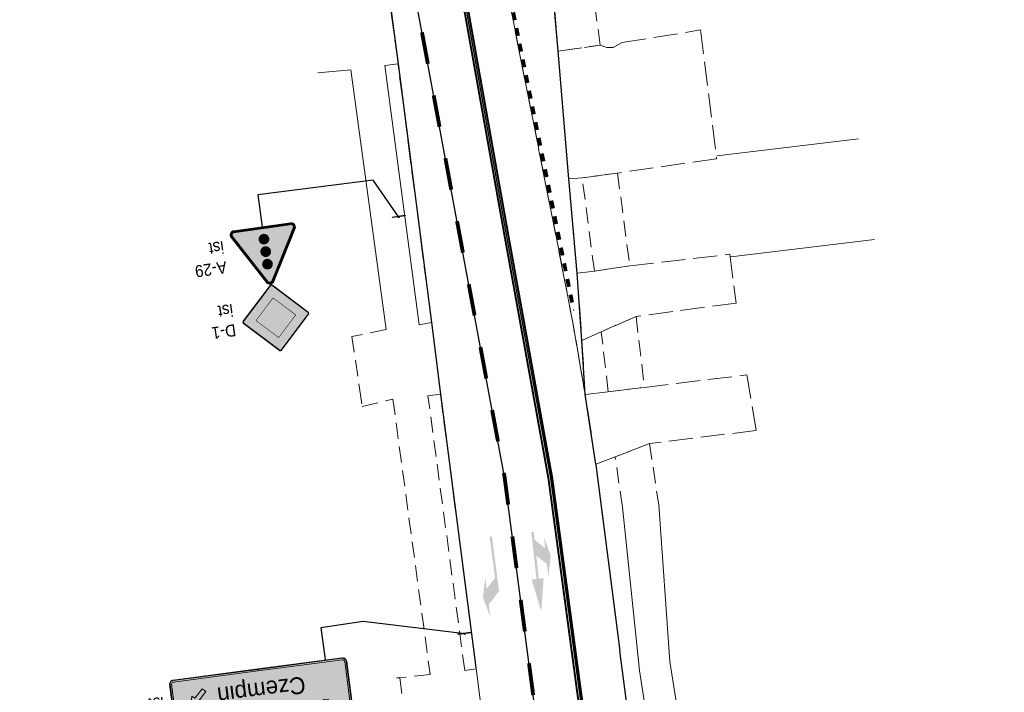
# Model space of a CAD drawing. Header units: metres. Extents: x 6420893 to 6543334, y 5684236 to 5790819.
# Tile 13 of 24: x 6421268 to 6421329, y 5790521 to 5790563. Entities that reach past the tile are written whole.
import ezdxf
from ezdxf.enums import TextEntityAlignment as Align

# ---------------------------------------------------------------- set-up
doc = ezdxf.new("R2010")
doc.units = ezdxf.units.M
for name, pattern in [('DASHDOTX2', [2, 1, -0.5, 0, -0.5]), ('DASHED2', [0.375, 0.25, -0.125]), ('PRZER2-1', [3, 2, -1]), ('PRZER3-1', [4, 3, -1])]:
    doc.linetypes.add(name, pattern=pattern)
for name, color, linetype, lineweight in [('DR WYKUPY', 96, 'DASHED2', 0), ('DR_proj_oś', 1, 'DASHDOTX2', 18), ('GSLINK', 7, 'Continuous', 18), ('GSLKRW', 7, 'Continuous', 25), ('GSSKOA', 7, 'PRZER3-1', 18), ('GSSKOD', 7, 'PRZER2-1', 18)]:
    doc.layers.add(name, color=color, linetype=linetype, lineweight=lineweight)
for name, color, linetype in [('gaPionowe', 7, 'Continuous'), ('gaPoziome', 7, 'Continuous'), ('zzz.gaHSDomyslna', 7, 'Continuous'), ('zzz.gaVSDodTekst', 7, 'Continuous'), ('zzz.gaVSDomyslna', 7, 'Continuous'), ('zzz.gaVSNazwa', 7, 'Continuous'), ('zzz.gaVSRamka', 7, 'Continuous'), ('zzz.gaVSStan', 7, 'Continuous'), ('zzz.gaVSWielkość', 7, 'Continuous')]:
    doc.layers.add(name, color=color, linetype=linetype)
doc.styles.add('arial', font='arial.ttf', dxfattribs={"width": 0.9, "height": 1.5})
doc.styles.add('GA-ATR-TEXT', font='arial.ttf', dxfattribs={"width": 0.9})
doc.styles.add('GA-SIGN-TEXT', font='GA_OZ_PION.ttf')
doc.styles.add('GA4-ATR-TEXT', font='arial.ttf', dxfattribs={"width": 0.9})
doc.styles.get("Standard").update_dxf_attribs({"font": 'arial.ttf'})
doc.dimstyles.new('GA-LEADER', dxfattribs={"dimtxt": 1, "dimasz": 1, "dimexe": 1, "dimexo": 1, "dimgap": 1, "dimtad": 1, "dimtxsty": 'Standard', "dimcen": 1, "dimadec": 0, "dimazin": 0, "dimtfac": 1, "dimtmove": 0, "dimatfit": 3, "dimfxl": 1, "dimarcsym": 0})

# ---------------------------------------------------------------- blocks, each defined once
blk = doc.blocks.new('A$C24377FCD')
at = {"layer": 'DR_proj_oś', "color": 7, "linetype": 'Continuous'}
for points in [[(3.82, 107.1), (-10.6, 27.78)], [(3.82, 107.1), (-10.6, 27.78)], [(3.82, 107.1), (3.82, 107.1)], [(3.82, 30.6), (3.82, 107.1)], [(3.82, 30.6), (3.82, 107.1)], [(18.25, 27.78), (3.82, 107.1)], [(18.25, 27.78), (3.82, 107.1)], [(4.97, 30.58), (4.97, 100.79)], [(8.03, 30.37), (8.03, 83.96)], [(-23.22, 19.4), (-72.68, 68.85)], [(-31.6, 6.77), (-72.68, 68.85)], [(-10.6, 27.78), (-72.68, 68.85)], [(-10.6, 27.78), (-72.68, 68.85)], [(-72.68, 68.85), (-31.6, 6.77)], [(11.09, 29.9), (11.09, 67.13)], [(18.25, 27.78), (80.33, 68.85)], [(80.33, 68.85), (18.25, 27.78)], [(30.87, 19.4), (80.33, 68.85)], [(39.25, 6.77), (80.33, 68.85)], [(39.25, 6.77), (80.33, 68.85)], [(-20.97, 21.47), (-59.89, 60.39)], [(28.62, 21.47), (67.54, 60.39)], [(-25.3, 17.14), (-64.22, 56.06)], [(32.95, 17.14), (71.87, 56.06)], [(-18.55, 23.38), (-47.1, 51.93)], [(14.15, 29.18), (14.15, 50.3)], [(26.2, 23.38), (54.75, 51.93)], [(-27.2, 14.72), (-55.75, 43.27)], [(-15.94, 25.1), (-34.31, 43.47)], [(23.59, 25.1), (41.96, 43.47)], [(34.85, 14.72), (63.4, 43.27)], [(-13.15, 26.63), (-21.52, 35)], [(17.21, 28.18), (17.21, 33.47)], [(20.8, 26.63), (29.17, 35)], [(-28.92, 12.11), (-47.29, 30.48)], [(-10.6, 27.78), (3.82, 30.6)], [(36.57, 12.11), (54.94, 30.48)], [(-7.65, 7.65), (3.82, 22.95)], [(-3.82, 7.65), (3.82, 22.95)], [(3.82, 22.95), (15.3, 7.65)], [(3.82, 22.95), (11.48, 7.65)], [(3.82, -7.65), (3.82, 22.95)], [(-30.46, 9.32), (-38.83, 17.69)], [(38.11, 9.32), (46.48, 17.69)], [(-31.6, 6.77), (-110.93, -7.65)], [(-31.6, 6.77), (-110.93, -7.65)], [(-32.01, 5.74), (-37.3, 5.74)], [(3.82, -7.65), (-7.65, 7.65)], [(3.82, -7.65), (-3.82, 7.65)], [(15.3, 7.65), (3.82, -7.65)], [(11.48, 7.65), (3.82, -7.65)], [(39.25, 6.77), (42.08, -7.65)], [(118.58, -7.65), (39.25, 6.77)], [(118.58, -7.65), (39.25, 6.77)], [(-33.01, 2.68), (-54.13, 2.68)], [(-26.78, -7.65), (-11.48, 3.82)], [(-26.78, -7.65), (-11.48, 0)], [(-11.48, 3.82), (3.82, -7.65)], [(-11.48, 0), (3.82, -7.65)], [(3.82, -7.65), (19.13, 3.82)], [(19.13, 0), (3.82, -7.65)], [(19.13, 3.82), (34.43, -7.65)], [(34.43, -7.65), (19.13, 0)], [(-34.19, -3.44), (-87.79, -3.44)], [(-33.73, -0.38), (-70.96, -0.38)], [(-110.93, -7.65), (-110.93, -7.65)], [(-34.43, -7.65), (-110.93, -7.65)], [(-110.93, -7.65), (-31.6, -22.07)], [(-34.43, -7.65), (-110.93, -7.65)], [(-110.93, -7.65), (-31.6, -22.07)], [(-34.41, -6.5), (-104.62, -6.5)], [(-31.6, -22.07), (-34.43, -7.65)], [(-11.48, -19.12), (-26.78, -7.65)], [(-11.48, -15.3), (-26.78, -7.65)], [(3.82, -7.65), (-26.78, -7.65)], [(3.82, -7.65), (-11.48, -19.12)], [(3.82, -7.65), (-11.48, -15.3)], [(-7.65, -22.95), (3.82, -7.65)], [(-3.82, -22.95), (3.82, -7.65)], [(19.13, -19.12), (3.82, -7.65)], [(3.82, -7.65), (15.3, -22.95)], [(3.82, -7.65), (11.48, -22.95)], [(3.82, -7.65), (3.82, -7.65)], [(3.82, -7.65), (3.82, -38.25)], [(3.82, -7.65), (3.82, -7.65)], [(3.82, -7.65), (3.82, -7.65)], [(3.82, -7.65), (3.82, -7.65)], [(19.13, -15.3), (3.82, -7.65)], [(3.82, -7.65), (34.43, -7.65)], [(34.43, -7.65), (19.13, -19.12)], [(34.43, -7.65), (19.13, -15.3)], [(39.25, -22.07), (118.58, -7.65)], [(39.25, -22.07), (118.58, -7.65)], [(42.08, -7.65), (118.58, -7.65)], [(42.08, -7.65), (118.58, -7.65)], [(118.58, -7.65), (118.58, -7.65)], [(41.84, -11.86), (95.44, -11.86)], [(42.06, -8.8), (112.27, -8.8)], [(41.38, -14.92), (78.61, -14.92)], [(40.66, -17.98), (61.78, -17.98)], [(-31.6, -22.07), (-72.68, -84.15)], [(-31.6, -22.07), (-72.68, -84.15)], [(3.82, -38.25), (-7.65, -22.95)], [(3.82, -38.25), (-3.82, -22.95)], [(15.3, -22.95), (3.82, -38.25)], [(11.48, -22.95), (3.82, -38.25)], [(39.25, -22.07), (80.33, -84.15)], [(80.33, -84.15), (39.25, -22.07)], [(39.66, -21.04), (44.95, -21.04)], [(-28.92, -27.42), (-47.29, -45.78)], [(-30.46, -24.62), (-38.83, -32.99)], [(36.57, -27.42), (54.94, -45.78)], [(38.11, -24.62), (46.48, -32.99)], [(-25.3, -32.45), (-64.22, -71.37)], [(-27.2, -30.02), (-55.75, -58.57)], [(32.95, -32.45), (71.87, -71.37)], [(34.85, -30.02), (63.4, -58.57)], [(-23.22, -34.7), (-72.68, -84.15)], [(-20.97, -36.77), (-59.89, -75.69)], [(28.62, -36.77), (67.54, -75.69)], [(30.87, -34.7), (80.33, -84.15)], [(-18.55, -38.68), (-47.1, -67.23)], [(-15.94, -40.4), (-34.31, -58.77)], [(23.59, -40.4), (41.96, -58.77)], [(26.2, -38.68), (54.75, -67.23)], [(-10.6, -43.08), (-72.68, -84.15)], [(-72.68, -84.15), (-10.6, -43.08)], [(-13.15, -41.93), (-21.52, -50.31)], [(-10.6, -43.08), (3.82, -122.4)], [(-10.6, -43.08), (3.82, -122.4)], [(-9.56, -43.48), (-9.56, -48.77)], [(-6.5, -44.48), (-6.5, -65.6)], [(18.25, -43.08), (3.82, -45.9)], [(3.82, -122.4), (18.25, -43.08)], [(3.82, -122.4), (18.25, -43.08)], [(18.25, -43.08), (80.33, -84.15)], [(18.25, -43.08), (80.33, -84.15)], [(20.8, -41.93), (29.17, -50.31)], [(-3.44, -45.21), (-3.44, -82.43)], [(-0.38, -45.67), (-0.38, -99.27)], [(2.68, -45.89), (2.68, -116.1)], [(3.82, -45.9), (3.82, -122.4)], [(3.82, -45.9), (3.82, -122.4)], [(3.82, -122.4), (3.82, -122.4)]]:
    blk.add_lwpolyline(points, dxfattribs=at)
for points in [[(18.25, 27.78, 0.096956), (3.82, 30.6)], [(-10.6, 27.78, 0.20208), (-31.6, 6.77)], [(39.25, 6.77, 0.202076), (18.25, 27.78)], [(-31.6, 6.77, 0.096954), (-34.43, -7.65)], [(39.25, -22.07, 0.096954), (42.08, -7.65)], [(-31.6, -22.07, 0.20208), (-10.6, -43.08)], [(18.25, -43.08, 0.20208), (39.25, -22.07)], [(-10.6, -43.08, 0.096954), (3.82, -45.9)]]:
    blk.add_lwpolyline(points, format="xyb", dxfattribs=at)
blk.add_circle((3.82, -7.65), 30.6, dxfattribs=at)
at = {"layer": 'DR_proj_oś', "color": 7, "linetype": 'Continuous', "style": 'GA4-ATR-TEXT', "width": 0.9}
blk.add_text('N', height=22.5, dxfattribs=at).set_placement((3.82, 104.3), align=Align.BOTTOM_CENTER)
blk.add_text('W', height=22.5, dxfattribs=at).set_placement((-119.59, -7.65), align=Align.MIDDLE_RIGHT)
blk.add_text('E', height=22.5, dxfattribs=at).set_placement((127.24, -7.65), align=Align.MIDDLE_LEFT)
blk.add_text('S', height=22.5, dxfattribs=at).set_placement((3.82, -131.06), align=Align.TOP_CENTER)
blk = doc.blocks.new('A$Ce664680c')
at = {"layer": 'DR_proj_oś', "ltscale": 1.0032, "xscale": 0.15, "yscale": 0.15, "zscale": 0.15}
blk.add_blockref('A$C24377FCD', (6422999.783, 5801236.601), dxfattribs=at)
blk = doc.blocks.new('*U423')
blk.add_hatch(color=0).paths.add_polyline_path([(0.225, 3.2), (0.225, 2.5), (0.525, 3.7), (0.225, 5), (0.225, 4.2), (-0.525, 3.45), (-0.525, 0), (-0.375, 0), (-0.375, 2.6)])
blk = doc.blocks.new('*U425')
blk.add_hatch(color=0).paths.add_polyline_path([(0.375, 1.35), (0.375, 2.95), (0.675, 2.95), (0.3, 5), (-0.075, 2.95), (0.225, 2.95), (0.225, 1.5), (-0.375, 2.1), (-0.375, 2.9), (-0.675, 1.6), (-0.375, 0.4), (-0.375, 1.1), (0.225, 0.5), (0.225, 0), (0.375, 0)])
blk = doc.blocks.new('gaHSPos')
at = {"color": 0, "linetype": 'Continuous', "lineweight": 0}
blk.add_point((0, 0), dxfattribs=at)
blk = doc.blocks.new('*U428')
at = {"layer": 'zzz.gaHSDomyslna', "color": 251}
for points in [[(-12.68, 90.064, 0.12, 0.12, 0), (-9.883, 74.598, 0.12, 0.12, 0), (-6.592, 50.147, 0.12, 0.12, 0), (-0.923, 6.853, 0.12, 0.12, 0), (-0.119, -0.014, 0.12, 0.12, 0)], [(-12.444, 90.107, 0.12, 0.12, 0), (-9.646, 74.635, 0.12, 0.12, 0), (-6.354, 50.179, 0.12, 0.12, 0), (-0.685, 6.883, 0.12, 0.12, 0), (0.119, 0.014, 0.12, 0.12, 0)]]:
    blk.add_lwpolyline(points, format="xyseb", dxfattribs=at)
at = {"color": 251}
blk.add_blockref('gaHSPos', (-12.562, 90.085), dxfattribs=at)
blk = doc.blocks.new('*U429')
at = {"layer": 'zzz.gaHSDomyslna', "color": 251}
for points in [[(-3.93, 22.72, 0.12, 0.12, 0), (0.118, 0.021, 0.12, 0.12, 0)], [(-4.166, 22.678, 0.12, 0.12, 0), (-0.118, -0.021, 0.12, 0.12, 0)]]:
    blk.add_lwpolyline(points, format="xyseb", dxfattribs=at)
at = {"color": 251}
for p in [(-4.048, 22.699), (0, 0)]:
    blk.add_blockref('gaHSPos', p, dxfattribs=at)
blk = doc.blocks.new('*U439')
at = {"layer": 'zzz.gaHSDomyslna', "color": 251}
for points in [[(0.068, -0.495, 0.24, 0.24, 0), (0.136, -0.991, 0.24, 0.24, 0)], [(0.204, -1.486, 0.24, 0.24, 0), (0.271, -1.982, 0.24, 0.24, 0)], [(0.339, -2.477, 0.24, 0.24, 0), (0.407, -2.972, 0.24, 0.24, 0)], [(0.475, -3.468, 0.24, 0.24, 0), (0.543, -3.963, 0.24, 0.24, 0)], [(0.611, -4.458, 0.24, 0.24, 0), (0.678, -4.954, 0.24, 0.24, 0)], [(0.746, -5.449, 0.24, 0.24, 0), (0.814, -5.945, 0.24, 0.24, 0)], [(0.882, -6.44, 0.24, 0.24, 0), (0.95, -6.935, 0.24, 0.24, 0)], [(1.018, -7.431, 0.24, 0.24, 0), (1.086, -7.926, 0.24, 0.24, 0)], [(1.153, -8.421, 0.24, 0.24, 0), (1.221, -8.917, 0.24, 0.24, 0)], [(1.289, -9.412, 0.24, 0.24, 0), (1.357, -9.908, 0.24, 0.24, 0)], [(1.425, -10.403, 0.24, 0.24, 0), (1.493, -10.898, 0.24, 0.24, 0)], [(1.561, -11.394, 0.24, 0.24, 0), (1.628, -11.889, 0.24, 0.24, 0)], [(1.696, -12.384, 0.24, 0.24, 0), (1.764, -12.88, 0.24, 0.24, 0)], [(1.832, -13.375, 0.24, 0.24, 0), (1.9, -13.871, 0.24, 0.24, 0)], [(1.968, -14.366, 0.24, 0.24, 0), (2.035, -14.861, 0.24, 0.24, 0)], [(2.103, -15.357, 0.24, 0.24, 0), (2.171, -15.852, 0.24, 0.24, 0)], [(2.239, -16.347, 0.24, 0.24, 0), (2.307, -16.843, 0.24, 0.24, 0)], [(2.375, -17.338, 0.24, 0.24, 0), (2.443, -17.834, 0.24, 0.24, 0)], [(2.51, -18.329, 0.24, 0.24, 0), (2.578, -18.824, 0.24, 0.24, 0)], [(2.646, -19.32, 0.24, 0.24, 0), (2.714, -19.815, 0.24, 0.24, 0)], [(2.782, -20.31, 0.24, 0.24, 0), (2.85, -20.806, 0.24, 0.24, 0)], [(2.918, -21.301, 0.24, 0.24, 0), (2.985, -21.797, 0.24, 0.24, 0)], [(3.053, -22.292, 0.24, 0.24, 0), (3.121, -22.787, 0.24, 0.24, 0)], [(3.189, -23.283, 0.24, 0.24, 0), (3.229, -23.576, 0.24, 0.24, 0), (3.27, -23.776, 0.24, 0.24, 0)], [(3.369, -24.266, 0.24, 0.24, 0), (3.469, -24.756, 0.24, 0.24, 0)], [(3.568, -25.246, 0.24, 0.24, 0), (3.668, -25.736, 0.24, 0.24, 0)], [(3.767, -26.226, 0.24, 0.24, 0), (3.867, -26.716, 0.24, 0.24, 0)], [(3.966, -27.206, 0.24, 0.24, 0), (4.066, -27.696, 0.24, 0.24, 0)], [(4.165, -28.186, 0.24, 0.24, 0), (4.265, -28.676, 0.24, 0.24, 0)], [(4.364, -29.166, 0.24, 0.24, 0), (4.464, -29.656, 0.24, 0.24, 0)], [(4.563, -30.146, 0.24, 0.24, 0), (4.663, -30.636, 0.24, 0.24, 0)], [(4.762, -31.126, 0.24, 0.24, 0), (4.862, -31.616, 0.24, 0.24, 0)], [(4.961, -32.106, 0.24, 0.24, 0), (5.061, -32.596, 0.24, 0.24, 0)], [(5.16, -33.086, 0.24, 0.24, 0), (5.26, -33.576, 0.24, 0.24, 0)], [(5.359, -34.066, 0.24, 0.24, 0), (5.459, -34.556, 0.24, 0.24, 0)], [(5.558, -35.046, 0.24, 0.24, 0), (5.658, -35.536, 0.24, 0.24, 0)], [(5.757, -36.026, 0.24, 0.24, 0), (5.857, -36.516, 0.24, 0.24, 0)], [(5.956, -37.006, 0.24, 0.24, 0), (6.056, -37.496, 0.24, 0.24, 0)], [(6.155, -37.986, 0.24, 0.24, 0), (6.255, -38.476, 0.24, 0.24, 0)], [(6.354, -38.966, 0.24, 0.24, 0), (6.454, -39.456, 0.24, 0.24, 0)], [(6.553, -39.946, 0.24, 0.24, 0), (6.653, -40.436, 0.24, 0.24, 0)], [(6.752, -40.926, 0.24, 0.24, 0), (6.852, -41.416, 0.24, 0.24, 0)], [(6.951, -41.906, 0.24, 0.24, 0), (7.051, -42.396, 0.24, 0.24, 0)], [(7.15, -42.886, 0.24, 0.24, 0), (7.249, -43.376, 0.24, 0.24, 0)], [(7.349, -43.866, 0.24, 0.24, 0), (7.448, -44.356, 0.24, 0.24, 0)], [(7.548, -44.846, 0.24, 0.24, 0), (7.647, -45.336, 0.24, 0.24, 0)], [(7.747, -45.826, 0.24, 0.24, 0), (7.846, -46.316, 0.24, 0.24, 0)]]:
    blk.add_lwpolyline(points, format="xyseb", dxfattribs=at)
at = {"color": 251}
for p in [(0, 0), (7.94, -46.775)]:
    blk.add_blockref('gaHSPos', p, dxfattribs=at)
blk = doc.blocks.new('*U440')
at = {"layer": 'zzz.gaHSDomyslna', "color": 251}
for points in [[(3.286, -17.697, 0.24, 0.24, 0), (3.651, -19.664, 0.24, 0.24, 0)], [(4.016, -21.63, 0.24, 0.24, 0), (4.382, -23.597, 0.24, 0.24, 0)], [(4.747, -25.563, 0.24, 0.24, 0), (5.112, -27.529, 0.24, 0.24, 0)], [(5.477, -29.496, 0.24, 0.24, 0), (5.842, -31.462, 0.24, 0.24, 0)], [(6.207, -33.429, 0.24, 0.24, 0), (6.572, -35.395, 0.24, 0.24, 0)], [(6.937, -37.361, 0.24, 0.24, 0), (7.303, -39.328, 0.24, 0.24, 0)], [(7.668, -41.294, 0.24, 0.24, 0), (8.033, -43.261, 0.24, 0.24, 0)], [(8.398, -45.227, 0.24, 0.24, 0), (8.445, -45.479, 0.24, 0.24, 0), (8.672, -47.208, 0.24, 0.24, 0)], [(8.932, -49.191, 0.24, 0.24, 0), (9.192, -51.174, 0.24, 0.24, 0)], [(9.452, -53.157, 0.24, 0.24, 0), (9.712, -55.14, 0.24, 0.24, 0)], [(9.972, -57.123, 0.24, 0.24, 0), (10.233, -59.106, 0.24, 0.24, 0)]]:
    blk.add_lwpolyline(points, format="xyseb", dxfattribs=at)
blk = doc.blocks.new('gaVSPos')
blk.add_point((0, 0))
blk = doc.blocks.new('gaVSTVcolumn0')
at = {"color": 0, "linetype": 'ByBlock', "lineweight": -2}
for p, q in [((-400, -30), (400, -30)), ((-400, -60), (-400, -30)), ((400, -60), (-400, -60)), ((400, -30), (400, -60))]:
    blk.add_line(p, q, dxfattribs=at)
blk.add_circle((0, 0), 30, dxfattribs=at)
blk = doc.blocks.new('gaVScolumn0')
at = {"color": 0, "linetype": 'ByBlock', "lineweight": -2}
blk.add_line((0, 0), (0, 400), dxfattribs=at)
at = {"color": 7, "style": 'GA-ATR-TEXT', "width": 0.9}
blk.add_attdef('X2', text='', height=150, dxfattribs=at).set_placement((-50, 0), align=Align.BOTTOM_RIGHT)
blk = doc.blocks.new('*U909')
at = {"layer": 'zzz.gaVSDomyslna', "color": 251, "linetype": 'Continuous', "lineweight": 0, "true_color": 0x4c4c4c, "const_width": 30}
blk.add_lwpolyline([(356.469, 15), (-356.469, 15, -0.563712), (-391.037, 72.1261), (-33.775, 690.923, -0.563661), (32.9409, 692.301), (390.215, 73.4834, -0.577186), (356.469, 15)], format="xyb", close=True, dxfattribs=at)
at = {"layer": 'zzz.gaVSDomyslna', "color": 251, "linetype": 'Continuous', "lineweight": 0, "true_color": 0x4c4c4c}
blk.add_point((0, 725.423), dxfattribs=at)
blk = doc.blocks.new('*U910')
at = {"layer": 'zzz.gaVSDomyslna', "linetype": 'Continuous', "lineweight": 0, "true_color": 0xe2e2e2}
h = blk.add_hatch(color=254, dxfattribs=at)
h.dxf.hatch_style = 1
h.paths.add_polyline_path([(20.2988, 684.198, 0.229204), (-0.646341, 695.436, 0.279187), (-19.9889, 684.801), (-377.874, 64.9257, 0.259425), (-377.021, 41.5855, 0.262443), (-356.469, 30), (0, 30), (356.126, 30, 0.237857), (377.352, 42.1075, 0.284586), (378.047, 64.6255)])
at = {"layer": 'zzz.gaVSDomyslna', "color": 254, "linetype": 'Continuous', "lineweight": 0, "true_color": 0xe2e2e2}
blk.add_point((0, 725.423), dxfattribs=at)
blk = doc.blocks.new('*U911')
at = {"layer": 'zzz.gaVSDomyslna', "linetype": 'Continuous', "lineweight": 0, "true_color": 0x000000}
blk.add_hatch(color=18, dxfattribs=at).paths.add_polyline_path([(67.5, 0, 1), (-67.5, 0, 1)])
blk = doc.blocks.new('*U912')
at = {"layer": 'zzz.gaVSDomyslna', "linetype": 'Continuous', "lineweight": 0, "true_color": 0x4c4c4c}
blk.add_hatch(color=251, dxfattribs=at).paths.add_polyline_path([(-52.5, 0, 1), (52.5, 0, 1)])
blk = doc.blocks.new('*U913')
at = {"layer": 'zzz.gaVSDomyslna', "linetype": 'Continuous', "lineweight": 0, "true_color": 0x000000}
blk.add_hatch(color=18, dxfattribs=at).paths.add_polyline_path([(67.5, 0, 1), (-67.5, 0, 1)])
blk = doc.blocks.new('*U914')
at = {"layer": 'zzz.gaVSDomyslna', "linetype": 'Continuous', "lineweight": 0, "true_color": 0xe2e2e2}
blk.add_hatch(color=254, dxfattribs=at).paths.add_polyline_path([(-52.5, 0, 1), (52.5, 0, 1)])
blk = doc.blocks.new('*U915')
at = {"layer": 'zzz.gaVSDomyslna', "linetype": 'Continuous', "lineweight": 0, "true_color": 0x000000}
blk.add_hatch(color=18, dxfattribs=at).paths.add_polyline_path([(67.5, 0, 1), (-67.5, 0, 1)])
blk = doc.blocks.new('*U916')
at = {"layer": 'zzz.gaVSDomyslna', "linetype": 'Continuous', "lineweight": 0, "true_color": 0x2c2c2c}
blk.add_hatch(color=250, dxfattribs=at).paths.add_polyline_path([(-52.5, 0, 1), (52.5, 0, 1)])
blk = doc.blocks.new('*U917')
at = {"layer": 'zzz.gaVSDomyslna', "color": 7, "linetype": 'Continuous', "lineweight": 0}
blk.add_lwpolyline([(356.473, 0), (-356.469, 0, -0.565749), (-404.17, 79.3804), (-46.7654, 698.423, -0.565707), (45.7889, 700.048), (403.206, 80.9834, -0.577211)], format="xyb", close=True, dxfattribs=at)
blk.add_point((0, 725.423), dxfattribs=at)
blk = doc.blocks.new('*U918')
at = {"layer": 'zzz.gaVSDomyslna', "color": 251, "true_color": 0x4c4c4c}
for name, p in [('*U909', (0, 0)), ('*U912', (0, 472.5))]:
    blk.add_blockref(name, p, dxfattribs=at)
at = {"layer": 'zzz.gaVSDomyslna', "color": 254, "true_color": 0xe2e2e2}
for name, p in [('*U910', (0, 0)), ('*U914', (0, 315))]:
    blk.add_blockref(name, p, dxfattribs=at)
at = {"layer": 'zzz.gaVSDomyslna', "color": 18, "true_color": 0x000000}
for name, p in [('*U911', (0, 472.5)), ('*U913', (0, 315)), ('*U915', (0, 157.5))]:
    blk.add_blockref(name, p, dxfattribs=at)
at = {"layer": 'zzz.gaVSDomyslna', "color": 250, "true_color": 0x2c2c2c}
blk.add_blockref('*U916', (0, 157.5), dxfattribs=at)
at = {"layer": 'zzz.gaVSRamka', "color": 7}
blk.add_blockref('*U917', (0, 0), dxfattribs=at)
blk = doc.blocks.new('*U908')
at = {"layer": 'zzz.gaVSDomyslna'}
blk.add_blockref('*U918', (0, 0), dxfattribs=at)
at = {"layer": 'zzz.gaVSDodTekst', "style": 'arial', "flags": 1}
blk.add_attdef('Addtext', text='', height=1, dxfattribs=at).set_placement((0, 0), align=Align.MIDDLE_LEFT)
at = {"layer": 'zzz.gaVSDomyslna', "style": 'arial', "flags": 1}
for tag in ['Height', 'Width', 'Position', 'Route', 'ItemNo', 'ID']:
    blk.add_attdef(tag, text='', height=1, dxfattribs=at).set_placement((0, 0), align=Align.MIDDLE_LEFT)
at = {"layer": 'zzz.gaVSNazwa', "color": 0, "style": 'GA-ATR-TEXT', "width": 0.9}
blk.add_attdef('Name', text='', height=150, dxfattribs=at).set_placement((510, 438), align=Align.MIDDLE_LEFT)
at = {"layer": 'zzz.gaVSStan', "color": 0, "style": 'GA-ATR-TEXT', "width": 0.9}
blk.add_attdef('State', text='', height=150, dxfattribs=at).set_placement((510, 183), align=Align.MIDDLE_LEFT)
at = {"layer": 'zzz.gaVSWielkość', "style": 'arial', "flags": 1}
blk.add_attdef('Size', text='', height=1, dxfattribs=at).set_placement((0, 0), align=Align.MIDDLE_LEFT)
blk = doc.blocks.new('*U920')
at = {"layer": 'zzz.gaVSDomyslna', "true_color": 0xffffff}
blk.add_hatch(color=7, dxfattribs=at).paths.add_polyline_path([(401.637, 404.323, 0.414214), (401.637, 415.637), (5.65685, 811.616, 0.414214), (-5.65685, 811.616), (-401.637, 415.637, 0.414214), (-401.637, 404.323), (-5.65685, 8.34315, 0.414214), (5.65685, 8.34315)])
blk = doc.blocks.new('*U921')
at = {"layer": 'zzz.gaVSDomyslna', "true_color": 0xe2e2e2}
blk.add_hatch(color=254, dxfattribs=at).paths.add_polyline_path([(0, 656.053), (-246.073, 409.98), (0, 163.907), (246.073, 409.98)])
blk = doc.blocks.new('*U922')
at = {"layer": 'zzz.gaVSDomyslna', "color": 18, "lineweight": 0, "true_color": 0x000000, "const_width": 12}
blk.add_lwpolyline([(-405.879, 400.08), (-9.89949, 4.10051, 0.414214), (9.89949, 4.10051), (405.879, 400.08, 0.414214), (405.879, 419.879), (9.89949, 815.859, 0.414214), (-9.89949, 815.859), (-405.879, 419.879, 0.414214), (-405.879, 400.08, 17.1896)], format="xyb", dxfattribs=at)
at = {"layer": 'zzz.gaVSDomyslna', "color": 18, "lineweight": 0, "true_color": 0x000000, "const_width": 6}
blk.add_lwpolyline([(-157.997, 317.661), (0, 159.664), (250.316, 409.98), (0, 660.296), (-250.316, 409.98)], close=True, dxfattribs=at)
blk = doc.blocks.new('*U923')
at = {"layer": 'zzz.gaVSDomyslna', "color": 7, "linetype": 'Continuous', "lineweight": 0}
blk.add_lwpolyline([(-410.122, 395.838), (-14.1421, -0.142136, 0.414214), (14.1421, -0.142136), (410.122, 395.838, 0.414214), (410.122, 424.122), (14.1421, 820.102, 0.414214), (-14.1421, 820.102), (-410.122, 424.122, 0.414214)], format="xyb", close=True, dxfattribs=at)
blk = doc.blocks.new('*U924')
at = {"layer": 'zzz.gaVSDomyslna', "color": 18, "true_color": 0x000000}
blk.add_blockref('*U922', (0, 0), dxfattribs=at)
at = {"layer": 'zzz.gaVSDomyslna', "color": 7, "true_color": 0xffffff}
blk.add_blockref('*U920', (0, 0), dxfattribs=at)
at = {"layer": 'zzz.gaVSDomyslna', "color": 254, "true_color": 0xe2e2e2}
blk.add_blockref('*U921', (0, 0), dxfattribs=at)
at = {"layer": 'zzz.gaVSRamka', "color": 7}
blk.add_blockref('*U923', (0, 0), dxfattribs=at)
blk = doc.blocks.new('*U919')
at = {"layer": 'zzz.gaVSDomyslna'}
blk.add_blockref('*U924', (0, 0), dxfattribs=at)
at = {"layer": 'zzz.gaVSDodTekst', "style": 'arial', "flags": 1}
blk.add_attdef('Addtext', text='', height=1, dxfattribs=at).set_placement((0, 0), align=Align.MIDDLE_LEFT)
at = {"layer": 'zzz.gaVSDomyslna', "style": 'arial', "flags": 1}
for tag in ['Height', 'Width', 'Position', 'Route', 'ItemNo', 'ID']:
    blk.add_attdef(tag, text='', height=1, dxfattribs=at).set_placement((0, 0), align=Align.MIDDLE_LEFT)
at = {"layer": 'zzz.gaVSNazwa', "color": 0, "style": 'GA-ATR-TEXT', "width": 0.9}
blk.add_attdef('Name', text='', height=150, dxfattribs=at).set_placement((516, 491), align=Align.MIDDLE_LEFT)
at = {"layer": 'zzz.gaVSStan', "color": 0, "style": 'GA-ATR-TEXT', "width": 0.9}
blk.add_attdef('State', text='', height=150, dxfattribs=at).set_placement((516, 236), align=Align.MIDDLE_LEFT)
at = {"layer": 'zzz.gaVSWielkość', "style": 'arial', "flags": 1}
blk.add_attdef('Size', text='', height=1, dxfattribs=at).set_placement((0, 0), align=Align.MIDDLE_LEFT)
blk = doc.blocks.new('*U930')
at = {"layer": 'zzz.gaVSDomyslna', "true_color": 0x2c2c2c}
h = blk.add_hatch(color=250, dxfattribs=at)
edge = h.paths.add_edge_path()
edge.add_line((0, 0), (-1066, 0))
edge.add_arc((-1066, 50), 50, 180, 270, ccw=False)
edge.add_line((-1116, 50), (-1116, 842))
edge.add_arc((-1066, 842), 50, 90, 180, ccw=False)
edge.add_line((-1066, 892), (1066, 892))
edge.add_arc((1066, 842), 50, 360, 90, ccw=False)
edge.add_line((1116, 842), (1116, 50))
edge.add_arc((1066, 50), 50, 270, 0, ccw=False)
edge.add_line((1066, 0), (0, 0))
edge.add_line((0, 0), (0, 0))
at = {"layer": 'zzz.gaVSDomyslna', "true_color": 0xffffff}
h = blk.add_hatch(color=7, dxfattribs=at)
edge = h.paths.add_edge_path()
edge.add_line((0, 5), (0, 25))
edge.add_line((0, 25), (1066, 25))
edge.add_arc((1066, 50), 25, 270, 0)
edge.add_line((1091, 50), (1091, 842))
edge.add_arc((1066, 842), 25, 360, 90)
edge.add_line((1066, 867), (-1066, 867))
edge.add_arc((-1066, 842), 25, 90, 180)
edge.add_line((-1091, 842), (-1091, 50))
edge.add_arc((-1066, 50), 25, 180, 270)
edge.add_line((-1066, 25), (0, 25))
edge.add_line((0, 25), (0, 5))
edge.add_line((0, 5), (-1066, 5))
edge.add_arc((-1066, 50), 45, 180, 270, ccw=False)
edge.add_line((-1111, 50), (-1111, 842))
edge.add_arc((-1066, 842), 45, 90, 180, ccw=False)
edge.add_line((-1066, 887), (1066, 887))
edge.add_arc((1066, 842), 45, 360, 90, ccw=False)
edge.add_line((1111, 842), (1111, 50))
edge.add_arc((1066, 50), 45, 270, 0, ccw=False)
edge.add_line((1066, 5), (0, 5))
edge.add_line((0, 5), (0, 5))
at = {"layer": 'zzz.gaVSDomyslna', "color": 250, "lineweight": 0, "true_color": 0x2c2c2c}
blk.add_lwpolyline([(0, 0), (-1066, 0, -0.414214), (-1116, 50), (-1116, 842, -0.414214), (-1066, 892), (1066, 892, -0.414214), (1116, 842), (1116, 50, -0.414214), (1066, 0), (0, 0)], format="xyb", close=True, dxfattribs=at)
at = {"layer": 'zzz.gaVSDomyslna', "color": 7, "lineweight": 0, "true_color": 0xffffff}
blk.add_lwpolyline([(0, 5), (0, 25), (1066, 25, 0.414214), (1091, 50), (1091, 842, 0.414214), (1066, 867), (-1066, 867, 0.414214), (-1091, 842), (-1091, 50, 0.414214), (-1066, 25), (0, 25), (0, 5), (-1066, 5, -0.414214), (-1111, 50), (-1111, 842, -0.414214), (-1066, 887), (1066, 887, -0.414214), (1111, 842), (1111, 50, -0.414214), (1066, 5), (0, 5)], format="xyb", close=True, dxfattribs=at)
at = {"layer": 'zzz.gaVSRamka', "color": 7, "lineweight": 0}
blk.add_lwpolyline([(0, 0), (-1066, 0, -0.414214), (-1116, 50), (-1116, 842, -0.414214), (-1066, 892), (1066, 892, -0.414214), (1116, 842), (1116, 50, -0.414214), (1066, 0), (0, 0)], format="xyb", dxfattribs=at)
blk = doc.blocks.new('*U928')
at = {"layer": 'zzz.gaVSDomyslna', "linetype": 'ByBlock', "lineweight": -2, "true_color": 0xffffff}
blk.add_hatch(color=7, dxfattribs=at).paths.add_polyline_path([(-15, 30), (-15, 75), (-135, 0), (-15, -75), (-15, -30), (135, -30), (135, 30)])
at = {"layer": 'zzz.gaVSDomyslna', "color": 7, "lineweight": 0, "true_color": 0xffffff}
blk.add_lwpolyline([(-15, 30), (-15, 75), (-135, 0), (-15, -75), (-15, -30), (135, -30), (135, 30), (-15, 30)], close=True, dxfattribs=at)
blk = doc.blocks.new('*U929')
at = {"layer": 'zzz.gaVSDomyslna', "linetype": 'ByBlock', "lineweight": -2, "true_color": 0xffffff}
blk.add_hatch(color=7, dxfattribs=at).paths.add_polyline_path([(-15, 30), (-15, 75), (-135, 0), (-15, -75), (-15, -30), (135, -30), (135, 30)])
at = {"layer": 'zzz.gaVSDomyslna', "color": 7, "lineweight": 0, "true_color": 0xffffff}
blk.add_lwpolyline([(-15, 30), (-15, 75), (-135, 0), (-15, -75), (-15, -30), (135, -30), (135, 30), (-15, 30)], close=True, dxfattribs=at)
blk = doc.blocks.new('*U927')
at = {"layer": 'zzz.gaVSDomyslna', "color": 7, "true_color": 0xffffff, "xscale": 0.9999888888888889, "yscale": 0.9999888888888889}
for name, p, rotation in [('*U928', (-794, 455), 270), ('*U929', (794, 105), 225)]:
    blk.add_blockref(name, p, dxfattribs=dict(at, rotation=rotation))
at = {"layer": 'zzz.gaVSDomyslna', "color": 7, "true_color": 0xffffff, "style": 'GA-SIGN-TEXT'}
for s, p in [('Śrem', (-567, 455)), ('Czempiń', (-567, 105))]:
    blk.add_text(s, height=210, dxfattribs=at).set_placement(p, align=Align.MIDDLE_LEFT)
blk = doc.blocks.new('*U926')
at = {"layer": 'zzz.gaVSDomyslna'}
blk.add_blockref('*U927', (0, 165), dxfattribs=at)
blk = doc.blocks.new('*U925')
at = {"layer": 'zzz.gaVSDomyslna'}
for name, p in [('*U930', (0, 0)), ('*U926', (0, 1))]:
    blk.add_blockref(name, p, dxfattribs=at)
at = {"layer": 'zzz.gaVSDodTekst', "style": 'arial', "flags": 1}
blk.add_attdef('Addtext', text='', height=1, dxfattribs=at).set_placement((0, 0), align=Align.MIDDLE_LEFT)
at = {"layer": 'zzz.gaVSDomyslna', "style": 'arial', "flags": 1}
for tag in ['Height', 'Width', 'Position', 'Route', 'ItemNo', 'ID']:
    blk.add_attdef(tag, text='', height=1, dxfattribs=at).set_placement((0, 0), align=Align.MIDDLE_LEFT)
at = {"layer": 'zzz.gaVSNazwa', "color": 0, "style": 'GA-ATR-TEXT', "width": 0.9}
blk.add_attdef('Name', text='', height=150, dxfattribs=at).set_placement((1216, 521), align=Align.MIDDLE_LEFT)
at = {"layer": 'zzz.gaVSStan', "color": 0, "style": 'GA-ATR-TEXT', "width": 0.9}
blk.add_attdef('State', text='', height=150, dxfattribs=at).set_placement((1216, 266), align=Align.MIDDLE_LEFT)
at = {"layer": 'zzz.gaVSWielkość', "style": 'arial', "flags": 1}
blk.add_attdef('Size', text='', height=1, dxfattribs=at).set_placement((0, 0), align=Align.MIDDLE_LEFT)

msp = doc.modelspace()

# ---------------------------------------------------------------- linework, layer by layer
msp.add_lwpolyline([(6421291.64, 5790521.76), (6421291.454, 5790521.734)])
at = {"layer": 'Defpoints', "color": 1}
for points in [[(6421267.889, 5790763.798), (6421274.656, 5790715.119), (6421282.876, 5790652.848), (6421289.916, 5790600.182), (6421293.198, 5790578.034), (6421298.254, 5790549.686)], [(6421307.983, 5790458), (6421302.08, 5790504.643), (6421298.188, 5790534.3), (6421289.582, 5790580.652)], [(6421298.254, 5790549.686), (6421301.051, 5790534.217), (6421304.342, 5790509.764), (6421310.011, 5790466.469), (6421310.851, 5790459.296)]]:
    msp.add_lwpolyline(points, dxfattribs=at)
at = {"layer": 'GSLINK', "linetype": 'Continuous', "lineweight": 18, "elevation": 10.18}
for points in [[(6421291.53, 5790560.12), (6421290.71, 5790560.02), (6421292.86, 5790543.81)], [(6421286.52, 5790559.56), (6421288.58, 5790559.74), (6421290.78, 5790543.51)], [(6421311.46, 5790554.36), (6421320.301, 5790555.419)], [(6421312.32, 5790548.06), (6421321.312, 5790549.132)], [(6421312.34, 5790481.42), (6421309.71, 5790502.42), (6421308.2, 5790502), (6421307.53, 5790507.12), (6421308.91, 5790507.37), (6421306.63, 5790522.2), (6421305.55, 5790532.42)], [(6421307.82, 5790532.57), (6421308.51, 5790522.77), (6421310.97, 5790507.23), (6421317.32, 5790509.27), (6421320.41, 5790510.4), (6421319.67, 5790511.44), (6421324.82, 5790515.06), (6421327.277, 5790512.049)]]:
    msp.add_lwpolyline(points, dxfattribs=at)
at = {"layer": 'GSLKRW', "linetype": 'Continuous', "lineweight": 25, "elevation": 10.18}
for points in [[(6421281.375, 5790636.915), (6421283.432, 5790621.049), (6421283.529, 5790620.052), (6421285.57, 5790605.38), (6421287.4, 5790591.36), (6421288.79, 5790580.79), (6421291.53, 5790560.12), (6421293.62, 5790543.95), (6421294.18, 5790539.48), (6421296.4, 5790522.4)], [(6421303.89, 5790535.1), (6421303.23, 5790539.45), (6421303.02, 5790542.83), (6421302.72, 5790547.03), (6421302.2, 5790552.92), (6421301.54, 5790560.91), (6421301.25, 5790564.25), (6421298.58, 5790583.99), (6421295.14, 5790592.46), (6421293.56, 5790599.16)], [(6421303.89, 5790535.1), (6421303.91, 5790534.9), (6421305.4, 5790523.44)], [(6421310.88, 5790481.08), (6421308.2, 5790502), (6421307.53, 5790507.12), (6421305.4, 5790523.44)]]:
    msp.add_lwpolyline(points, dxfattribs=at)
at = {"layer": 'GSSKOA', "linetype": 'PRZER3-1', "lineweight": 18, "ltscale": 0.5, "elevation": 10.18}
for points in [[(6421296.4, 5790522.4), (6421294.18, 5790539.48), (6421293.62, 5790543.95), (6421291.53, 5790560.12), (6421288.79, 5790580.79), (6421287.4, 5790591.36), (6421283.529, 5790620.052), (6421283.432, 5790621.049), (6421281.375, 5790636.915)], [(6421289.1, 5790633.46), (6421291.05, 5790618), (6421292.49, 5790606.79), (6421293.56, 5790599.16), (6421295.98, 5790580.4), (6421296.76, 5790574.45), (6421297.51, 5790569.5), (6421298.37, 5790564.6), (6421301.88, 5790546.94), (6421302.45, 5790543.96), (6421303.23, 5790539.45), (6421303.89, 5790535.1), (6421305.4, 5790523.44)], [(6421300.58, 5790490.24), (6421298.66, 5790505.08), (6421296.97, 5790518.06), (6421296.42, 5790522.32), (6421296.4, 5790522.4)]]:
    msp.add_lwpolyline(points, dxfattribs=at)
for points in [[(6421303.23, 5790539.45), (6421302.45, 5790543.96), (6421301.88, 5790546.94), (6421298.37, 5790564.6), (6421297.51, 5790569.5), (6421296.76, 5790574.45), (6421295.98, 5790580.4), (6421293.56, 5790599.16), (6421295.14, 5790592.46), (6421298.58, 5790583.99), (6421301.25, 5790564.25), (6421301.54, 5790560.91), (6421302.2, 5790552.92), (6421302.72, 5790547.03), (6421303.02, 5790542.83)], [(6421301.54, 5790560.91), (6421304.17, 5790561.28), (6421304.57, 5790561.13), (6421304.98, 5790561.14), (6421305.54, 5790561.44), (6421310.43, 5790562.23), (6421311.44, 5790554.19), (6421305.25, 5790553.29), (6421303.04, 5790552.99), (6421302.2, 5790552.92)], [(6421302.72, 5790547.03), (6421303.8, 5790547.17), (6421306.01, 5790547.49), (6421312.26, 5790548.22), (6421312.66, 5790545.17), (6421306.41, 5790544.33), (6421304.23, 5790543.38), (6421303.02, 5790542.83)], [(6421303.23, 5790539.45), (6421304.67, 5790539.63), (6421306.93, 5790539.9), (6421313.33, 5790540.68), (6421313.92, 5790537.21), (6421307.24, 5790536.39), (6421305.1, 5790535.56), (6421303.89, 5790535.1)]]:
    msp.add_lwpolyline(points, close=True, dxfattribs=at)
at = {"layer": 'GSSKOD', "linetype": 'PRZER2-1', "lineweight": 18, "ltscale": 0.5, "elevation": 10.18}
for points in [[(6421301.54, 5790560.91), (6421301.25, 5790564.25), (6421298.58, 5790583.99), (6421301.04, 5790584.48), (6421302.23, 5790575.69), (6421303.32, 5790575.82), (6421303.64, 5790573.43), (6421302.58, 5790573.27), (6421302.87, 5790571.17), (6421309.21, 5790571.85), (6421309.37, 5790570.52), (6421303.01, 5790569.71), (6421304.17, 5790561.28)], [(6421306.01, 5790547.49), (6421303.8, 5790547.17), (6421303.04, 5790552.99), (6421305.25, 5790553.29)], [(6421306.93, 5790539.9), (6421304.67, 5790539.63), (6421304.23, 5790543.38), (6421306.41, 5790544.33)]]:
    msp.add_lwpolyline(points, close=True, dxfattribs=at)
for points in [[(6421295.7, 5790522.21), (6421293.4, 5790539.38), (6421294.18, 5790539.48), (6421293.62, 5790543.95), (6421292.86, 5790543.81)], [(6421290.78, 5790543.51), (6421288.65, 5790543.08), (6421289.12, 5790539.86), (6421289.29, 5790538.7), (6421291.21, 5790539.17), (6421293.54, 5790521.95)], [(6421305.55, 5790532.42), (6421305.1, 5790535.56), (6421307.24, 5790536.39), (6421307.82, 5790532.57)], [(6421293.54, 5790521.95), (6421291.64, 5790521.76), (6421292.03, 5790518.56), (6421292.15, 5790517.4), (6421294.05, 5790517.64), (6421295.78, 5790504.7), (6421293.9, 5790504.48), (6421294.46, 5790500.28), (6421292.817, 5790499.415), (6421293.633, 5790493.578), (6421294.02, 5790490.31), (6421294.2, 5790489.1), (6421297.72, 5790489.69), (6421299.93, 5790490.14), (6421300.58, 5790490.24), (6421298.66, 5790505.08), (6421297.98, 5790505.01), (6421296.24, 5790517.92), (6421296.97, 5790518.06), (6421296.42, 5790522.32), (6421295.7, 5790522.21)]]:
    msp.add_lwpolyline(points, dxfattribs=at)

# ---------------------------------------------------------------- block references
at = {"layer": 'DR WYKUPY'}
msp.add_blockref('A$Ce664680c', (-1653.317, -10667.038), dxfattribs=at)
at = {"layer": 'gaPionowe'}
for name, p, xscale, yscale, rotation in [('gaVScolumn0', (6421282.762, 5790551.921), 0.005, 0.005, 188.0632461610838), ('gaVSTVcolumn0', (6421291.577, 5790550.54), 0.001, 0.001, 188.0632461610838), ('gaVScolumn0', (6421286.709, 5790524.885), 0.005, 0.005, 187.4453248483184), ('gaVSTVcolumn0', (6421295.699, 5790524.49), 0.001, 0.001, 187.4453248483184)]:
    msp.add_blockref(name, p, dxfattribs=dict(at, xscale=xscale, yscale=yscale, rotation=rotation))
at = {"layer": 'gaPionowe', "xscale": 0.005, "yscale": 0.005}
for name, p, rotation, values in [('*U908', (6421283.043, 5790549.94), 188.0632461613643, {'Name': 'A-29', 'State': 'ist'}), ('*U919', (6421283.61, 5790546.279), 188.0632461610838, {'Name': 'D-1', 'State': 'ist'}), ('*U925', (6421282.76, 5790522.303), 187.445324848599, {'Name': 'E-2a', 'State': 'ist'})]:
    msp.add_blockref(name, p, dxfattribs=dict(at, rotation=rotation)).add_auto_attribs(values)
at = {"layer": 'gaPionowe'}
for p, rotation in [((6421291.577, 5790550.54), 188.0632461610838), ((6421295.699, 5790524.49), 187.4453248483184)]:
    msp.add_blockref('gaVSPos', p, dxfattribs=dict(at, rotation=rotation))
at = {"layer": 'gaPoziome'}
for name, p in [('*U439', (6421294.563, 5790591.518)), ('*U440', (6421289.744, 5790579.779)), ('*U429', (6421298.254, 5790549.686)), ('*U428', (6421310.815, 5790459.6))]:
    msp.add_blockref(name, p, dxfattribs=at)
at = {"layer": 'gaPoziome', "color": 251}
for name, p, rotation in [('*U425', (6421300.234, 5790530.897), 186.2370800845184), ('*U423', (6421296.88, 5790530.521), 187.4314079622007)]:
    msp.add_blockref(name, p, dxfattribs=dict(at, rotation=rotation))

# ---------------------------------------------------------------- leaders
at = {"layer": 'gaPionowe'}
for points in [[(6421291.577, 5790550.54), (6421289.979, 5790552.846), (6421282.762, 5790551.921)], [(6421295.699, 5790524.49), (6421289.345, 5790525.278), (6421286.709, 5790524.885)]]:
    msp.add_leader(points, dimstyle='GA-LEADER', override={"dimasz": 0.3}, dxfattribs=at)

doc.saveas('drawing.dxf')
